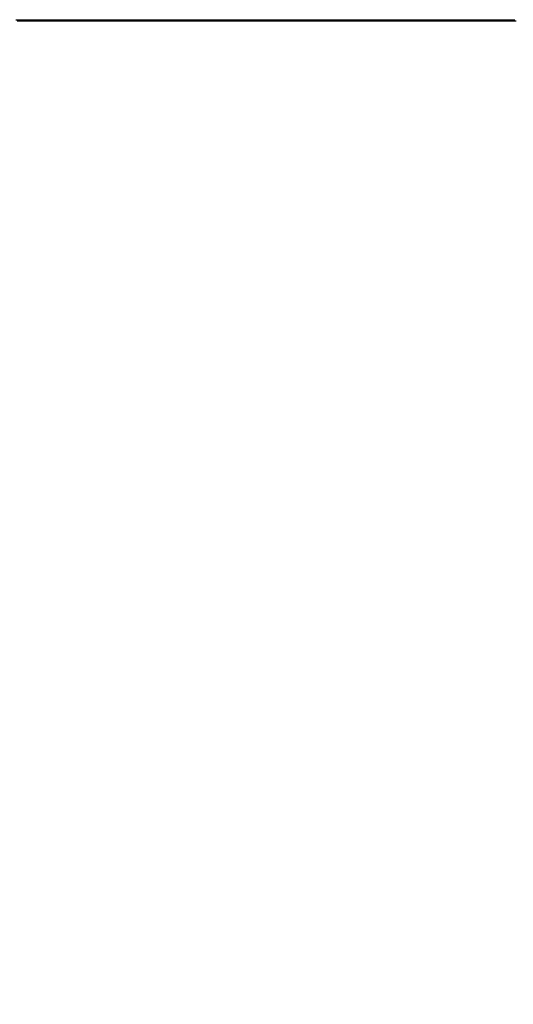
# Model space of a CAD drawing. Header units: millimetres. Extents: x 186 to 9508, y 327 to 8143.
# Tile 20 of 53: x 3026 to 3429, y 2046 to 2850. Entities that reach past the tile are written whole.
import ezdxf

# ---------------------------------------------------------------- set-up
doc = ezdxf.new("R2010")
doc.units = ezdxf.units.MM
doc.layers.add('COMPONENT_GEOMETRY', color=7, linetype='Continuous')
doc.styles.add('SLDTEXTSTYLE0', font='TXT', dxfattribs={"width": 0.75})
doc.dimstyles.new('SLDDIMSTYLE0', dxfattribs={"dimtxt": 50, "dimasz": 3.302, "dimexe": 0, "dimexo": 0.0625, "dimgap": 12.5, "dimtad": 0, "dimtih": 1, "dimtoh": 1, "dimdec": 0, "dimrnd": 1e-09, "dimzin": 12, "dimdsep": 46, "dimtxsty": 'SLDTEXTSTYLE0', "dimsah": 1, "dimcen": 0.09, "dimadec": 0, "dimazin": 3, "dimtfac": 1, "dimtdec": 0, "dimtofl": 0, "dimtmove": 0, "dimatfit": 3, "dimfxl": 1, "dimfrac": 2, "dimtolj": 1, "dimtzin": 12, "dimarcsym": 0})

# ---------------------------------------------------------------- blocks, each defined once
blk = doc.blocks.new('_D_3')
at = {"layer": 'COMPONENT_GEOMETRY', "color": 7}
for p, q in [((4755.71, 2848.78), (4975.85, 2848.78)), ((4972.68, 2848.78), (4972.68, 1707.32)), ((4972.68, 486.47), (4972.68, 1627.94)), ((1272.56, 486.47), (4975.85, 486.47))]:
    blk.add_line(p, q, dxfattribs=at)
for points in [[(4972.68, 2848.78), (4972.17, 2845.48), (4973.18, 2845.48)], [(4972.68, 486.47), (4973.18, 489.77), (4972.17, 489.77)]]:
    blk.add_solid(points, dxfattribs=at)
at = {"layer": 'COMPONENT_GEOMETRY', "color": 7, "insert": (4898.79, 1692.39), "char_height": 50, "attachment_point": 1, "style": 'SLDTEXTSTYLE0'}
blk.add_mtext('2362', dxfattribs=at)
blk = doc.blocks.new('_D_5')
at = {"layer": 'COMPONENT_GEOMETRY', "color": 7}
for p, q in [((4754.76, 2848.3), (4754.76, 1195.03)), ((1257.81, 649.39), (1257.81, 1201.38)), ((1257.81, 1198.2), (2932.39, 1198.2)), ((4754.76, 1198.2), (3080.17, 1198.2))]:
    blk.add_line(p, q, dxfattribs=at)
for points in [[(1257.81, 1198.2), (1261.11, 1197.69), (1261.11, 1198.71)], [(4754.76, 1198.2), (4751.45, 1198.71), (4751.45, 1197.69)]]:
    blk.add_solid(points, dxfattribs=at)
at = {"layer": 'COMPONENT_GEOMETRY', "color": 7, "insert": (2932.39, 1222.97), "char_height": 50, "attachment_point": 1, "style": 'SLDTEXTSTYLE0'}
blk.add_mtext('3497', dxfattribs=at)

msp = doc.modelspace()

# ---------------------------------------------------------------- linework, layer by layer
at = {"color": 7, "linetype": 'Continuous', "lineweight": 25, "flags": 128}
for points in [[(3023.1, 2849.76), (3030.86, 2849.76), (3034.74, 2849.76), (3038.62, 2849.76), (3046.38, 2849.76), (3050.26, 2849.76), (3058.01, 2849.76), (3061.89, 2849.76), (3069.65, 2849.76), (3073.53, 2849.76), (3081.29, 2849.76), (3085.17, 2849.76), (3089.05, 2849.76), (3096.81, 2849.76), (3100.69, 2849.76), (3108.45, 2849.76), (3112.33, 2849.76), (3120.08, 2849.76), (3123.96, 2849.76), (3131.72, 2849.76), (3135.6, 2849.76), (3139.48, 2849.76), (3147.24, 2849.76), (3151.12, 2849.76), (3158.88, 2849.76), (3162.76, 2849.76), (3170.52, 2849.76), (3174.4, 2849.76), (3182.15, 2849.76), (3186.03, 2849.76), (3189.91, 2849.76), (3197.67, 2849.76), (3201.55, 2849.76), (3209.31, 2849.76), (3213.19, 2849.76), (3220.95, 2849.76), (3224.83, 2849.76), (3228.71, 2849.76), (3236.47, 2849.76), (3240.35, 2849.76), (3248.1, 2849.76), (3251.98, 2849.76), (3259.74, 2849.76), (3263.62, 2849.76), (3271.38, 2849.76), (3275.26, 2849.76), (3279.14, 2849.76), (3286.9, 2849.76), (3290.78, 2849.76), (3298.54, 2849.76), (3302.42, 2849.76), (3310.17, 2849.76), (3314.05, 2849.76), (3321.81, 2849.76), (3325.69, 2849.76), (3329.57, 2849.76), (3337.33, 2849.76), (3341.21, 2849.76), (3348.97, 2849.76), (3352.85, 2849.76), (3360.61, 2849.76), (3364.49, 2849.76), (3372.24, 2849.76), (3376.12, 2849.76), (3380, 2849.76), (3387.76, 2849.76), (3391.64, 2849.76), (3399.4, 2849.76), (3403.28, 2849.76), (3411.04, 2849.76), (3414.92, 2849.76), (3418.8, 2849.76), (3426.56, 2849.76), (3430.44, 2849.76)], [(3024.19, 2848.78), (3028.07, 2848.78), (3035.83, 2848.78), (3039.71, 2848.78), (3047.46, 2848.78), (3051.34, 2848.78), (3055.22, 2848.78), (3062.98, 2848.78), (3066.86, 2848.78), (3074.62, 2848.78), (3078.5, 2848.78), (3086.26, 2848.78), (3090.14, 2848.78), (3097.9, 2848.78), (3101.78, 2848.78), (3105.66, 2848.78), (3113.41, 2848.78), (3117.29, 2848.78), (3125.05, 2848.78), (3128.93, 2848.78), (3136.69, 2848.78), (3140.57, 2848.78), (3148.33, 2848.78), (3152.21, 2848.78), (3156.09, 2848.78), (3163.85, 2848.78), (3167.73, 2848.78), (3175.48, 2848.78), (3179.36, 2848.78), (3187.12, 2848.78), (3191, 2848.78), (3198.76, 2848.78), (3202.64, 2848.78), (3206.52, 2848.78), (3214.28, 2848.78), (3218.16, 2848.78), (3225.92, 2848.78), (3229.8, 2848.78), (3237.55, 2848.78), (3241.43, 2848.78), (3245.31, 2848.78), (3253.07, 2848.78), (3256.95, 2848.78), (3264.71, 2848.78), (3268.59, 2848.78), (3276.35, 2848.78), (3280.23, 2848.78), (3287.99, 2848.78), (3291.87, 2848.78), (3295.75, 2848.78), (3303.5, 2848.78), (3307.38, 2848.78), (3315.14, 2848.78), (3319.02, 2848.78), (3326.78, 2848.78), (3330.66, 2848.78), (3338.42, 2848.78), (3342.3, 2848.78), (3346.18, 2848.78), (3353.94, 2848.78), (3357.82, 2848.78), (3365.57, 2848.78), (3369.45, 2848.78), (3377.21, 2848.78), (3381.09, 2848.78), (3388.85, 2848.78), (3392.73, 2848.78), (3396.61, 2848.78), (3404.37, 2848.78), (3408.25, 2848.78), (3416.01, 2848.78), (3419.89, 2848.78), (3427.64, 2848.78), (3431.52, 2848.78)]]:
    msp.add_lwpolyline(points, dxfattribs=at)

# ---------------------------------------------------------------- dimensions: what is measured, and where the dimension line sits
at = {"layer": 'COMPONENT_GEOMETRY', "color": 7}
dim = msp.add_linear_dim(base=(4754.76, 1198.2), p1=(1257.81, 648.12), p2=(4754.76, 2849.57), dimstyle='SLDDIMSTYLE0', dxfattribs=at)
dim.commit()
dim.dimension.update_dxf_attribs({"geometry": '_D_5', "text_midpoint": (3006.28, 1198.2), "dimtype": 160})
dim = msp.add_linear_dim(base=(4972.68, 2848.78), p1=(1271.29, 486.47), p2=(4754.44, 2848.78), angle=90, dimstyle='SLDDIMSTYLE0', dxfattribs=at)
dim.commit()
dim.dimension.update_dxf_attribs({"geometry": '_D_3', "text_midpoint": (4972.68, 1667.63), "dimtype": 160})

doc.saveas('drawing.dxf')
